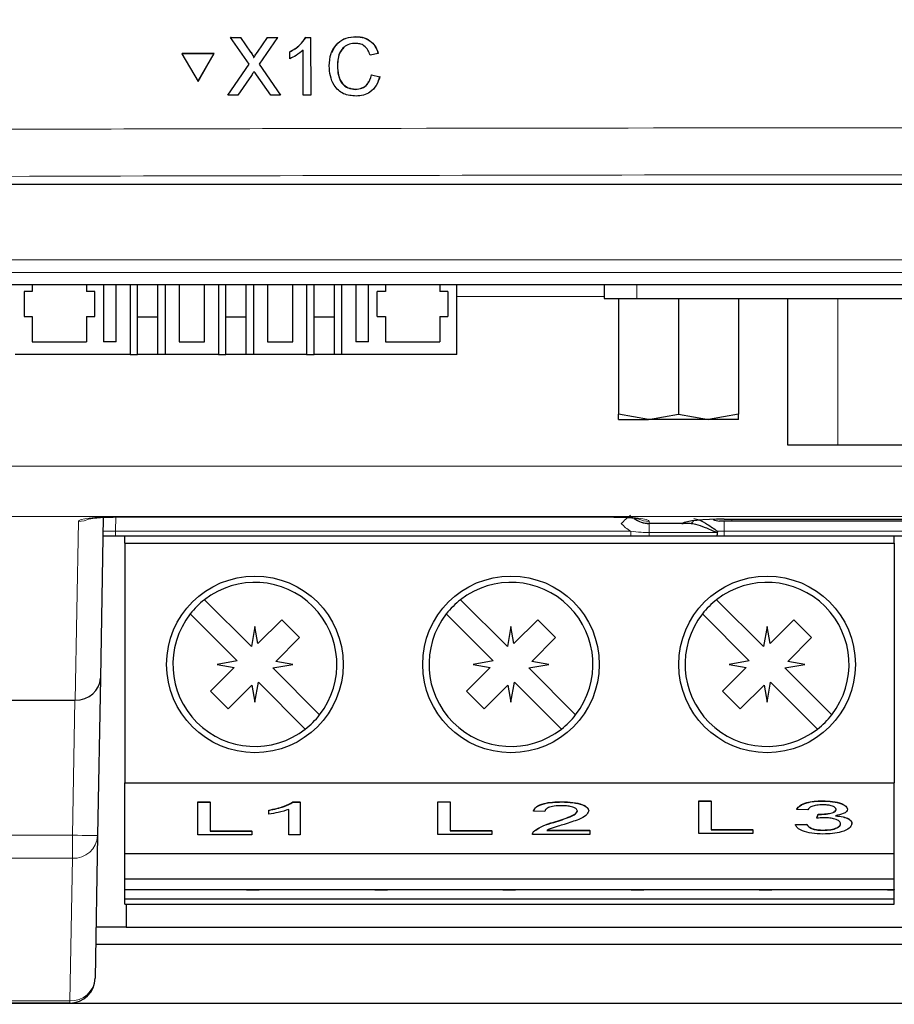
# Model space of a CAD drawing. Header units: millimetres. Extents: x 5 to 418, y 2 to 292.
# Tile 6 of 35: x 111 to 129, y 106 to 125. Entities that reach past the tile are written whole.
import ezdxf

# ---------------------------------------------------------------- set-up
doc = ezdxf.new("R2010")
doc.units = ezdxf.units.MM
doc.layers.add('SLD-0', color=7, linetype='Continuous')
doc.styles.add('SLDTEXTSTYLE0', font='TXT', dxfattribs={"width": 0.605})
doc.dimstyles.new('SLDDIMSTYLE0', dxfattribs={"dimtxt": 3.5, "dimasz": 3.302, "dimexe": 0, "dimexo": 0.0625, "dimgap": 0.875, "dimtad": 1, "dimlfac": 2, "dimrnd": 1e-09, "dimzin": 12, "dimdsep": 46, "dimtxsty": 'SLDTEXTSTYLE0', "dimsah": 1, "dimcen": 0.09, "dimadec": 0, "dimazin": 3, "dimtfac": 1, "dimtofl": 0, "dimtmove": 0, "dimatfit": 3, "dimfxl": 1, "dimfrac": 2, "dimtolj": 1, "dimtzin": 12, "dimarcsym": 0})
doc.dimstyles.new('SLDDIMSTYLE1', dxfattribs={"dimtxt": 3.5, "dimasz": 3.302, "dimexe": 0, "dimexo": 0.0625, "dimgap": 0.875, "dimtad": 1, "dimlfac": 2, "dimrnd": 1e-09, "dimzin": 12, "dimdsep": 46, "dimtxsty": 'SLDTEXTSTYLE0', "dimsah": 1, "dimcen": 0.09, "dimadec": 0, "dimazin": 3, "dimtfac": 1, "dimtmove": 0, "dimatfit": 0, "dimfxl": 1, "dimfrac": 2, "dimtolj": 1, "dimtzin": 12, "dimarcsym": 0})

# ---------------------------------------------------------------- blocks, each defined once
blk = doc.blocks.new('_D_2')
at = {"layer": 'SLD-0'}
for p, q in [((136.262, 238.551), (84.775, 238.551)), ((85.775, 101.051), (85.775, 238.551)), ((136.262, 101.051), (84.775, 101.051))]:
    blk.add_line(p, q, dxfattribs=at)
for points in [[(85.775, 238.551), (85.267, 235.249), (86.283, 235.249)], [(85.775, 101.051), (86.283, 104.353), (85.267, 104.353)]]:
    blk.add_solid(points, dxfattribs=at)
at = {"layer": 'SLD-0', "insert": (81.264, 165.791), "char_height": 3.5, "attachment_point": 1, "rotation": 90, "style": 'SLDTEXTSTYLE0'}
blk.add_mtext('275', dxfattribs=at)
blk = doc.blocks.new('_D_3')
at = {"layer": 'SLD-0'}
for p, q in [((95.077, 101.051), (95.077, 107.401)), ((136.262, 101.051), (94.077, 101.051)), ((95.077, 97.301), (95.077, 101.051)), ((104.762, 97.301), (94.077, 97.301)), ((95.077, 97.301), (95.077, 89.123))]:
    blk.add_line(p, q, dxfattribs=at)
for points in [[(95.077, 101.051), (95.585, 104.353), (94.569, 104.353)], [(95.077, 97.301), (94.569, 93.999), (95.585, 93.999)]]:
    blk.add_solid(points, dxfattribs=at)
at = {"layer": 'SLD-0', "insert": (90.565, 89.123), "char_height": 3.5, "attachment_point": 1, "rotation": 90, "style": 'SLDTEXTSTYLE0'}
blk.add_mtext('7,5', dxfattribs=at)

msp = doc.modelspace()

# ---------------------------------------------------------------- linework, layer by layer
at = {"color": 7, "linetype": 'Continuous', "lineweight": 25}
for p, q in [((115.4551, 124.9351), (115.4571, 124.9385)), ((115.8221, 124.4049), (115.4551, 124.9351)), ((115.4551, 124.9351), (115.6503, 124.935)), ((115.4571, 124.9385), (115.4662, 124.9384)), ((115.6503, 124.935), (115.6523, 124.9383)), ((115.6503, 124.935), (115.8515, 124.6444)), ((115.9861, 124.6441), (116.1853, 124.9348)), ((116.3832, 124.9347), (116.0186, 124.403)), ((116.1853, 124.9348), (116.1872, 124.938)), ((116.1853, 124.9348), (116.3832, 124.9347)), ((116.3832, 124.9347), (116.3851, 124.938)), ((116.9445, 124.9345), (116.9463, 124.9377)), ((116.9445, 124.9345), (117.0393, 124.9345)), ((117.0393, 124.9345), (117.0412, 124.9377)), ((117.0393, 124.9345), (117.0418, 123.787)), ((117.937, 124.9488), (117.9389, 124.9521)), ((116.8945, 123.7871), (116.8925, 124.6812)), ((114.4907, 124.6112), (114.4927, 124.6146)), ((115.1253, 124.611), (114.4907, 124.6112)), ((114.4907, 124.6112), (114.8092, 124.0623)), ((115.1272, 124.6143), (114.4927, 124.6146)), ((114.8092, 124.0623), (115.1253, 124.611)), ((114.8112, 124.0657), (115.1272, 124.6143)), ((115.1253, 124.611), (115.1272, 124.6143)), ((115.9113, 124.535), (115.9132, 124.5382)), ((116.6274, 124.6478), (116.6293, 124.651)), ((116.6277, 124.5122), (116.6274, 124.6478)), ((118.3806, 124.6151), (118.2186, 124.5805)), ((118.3806, 124.6151), (118.3826, 124.6184)), ((115.3987, 123.7877), (115.8221, 124.4049)), ((116.0186, 124.403), (116.4447, 123.7873)), ((117.5709, 124.3697), (117.5728, 124.3729)), ((115.8674, 124.1824), (115.5965, 123.7876)), ((116.2493, 123.7873), (115.9687, 124.1929)), ((118.249, 124.1915), (118.2509, 124.1948)), ((118.249, 124.1915), (118.4111, 124.1538)), ((118.4131, 124.1571), (118.38, 124.0758)), ((118.4111, 124.1538), (118.4131, 124.1571)), ((114.8092, 124.0623), (114.8112, 124.0657)), ((117.9273, 123.9044), (117.9293, 123.9076)), ((115.3987, 123.7877), (115.4007, 123.791)), ((115.5965, 123.7876), (115.3987, 123.7877)), ((116.4447, 123.7873), (116.2493, 123.7873)), ((116.4447, 123.7873), (116.4466, 123.7905)), ((117.0418, 123.787), (116.8945, 123.7871)), ((117.0418, 123.787), (117.0437, 123.7902)), ((107.2607, 122.0262), (165.2634, 122.0262)), ((105.2738, 120.0393), (167.2503, 120.0393)), ((111.5246, 120.0393), (111.5246, 119.9012)), ((112.5996, 120.0393), (112.5996, 119.9012)), ((112.9371, 120.0393), (112.9371, 118.9012)), ((113.1871, 118.9012), (113.1871, 120.0393)), ((113.4618, 120.0393), (113.4618, 118.6512)), ((113.6121, 118.6512), (113.6121, 120.0393)), ((114.0121, 118.6512), (114.0121, 120.0393)), ((114.1623, 118.6512), (114.1623, 120.0393)), ((114.4371, 120.0393), (114.4371, 118.9012)), ((114.9371, 118.9012), (114.9371, 120.0393)), ((115.2118, 120.0393), (115.2118, 118.6512)), ((115.3621, 118.6512), (115.3621, 120.0393)), ((115.7621, 118.6512), (115.7621, 120.0393)), ((115.9123, 118.6512), (115.9123, 120.0393)), ((116.1871, 120.0393), (116.1871, 118.9012)), ((116.6871, 118.9012), (116.6871, 120.0393)), ((116.9618, 120.0393), (116.9618, 118.6512)), ((117.1121, 118.6512), (117.1121, 120.0393)), ((117.5121, 118.6512), (117.5121, 120.0393)), ((117.6623, 118.6512), (117.6623, 120.0393)), ((117.9371, 120.0393), (117.9371, 118.9012)), ((118.1871, 118.9012), (118.1871, 120.0393)), ((118.5246, 120.0393), (118.5246, 119.9012)), ((119.5996, 120.0393), (119.5996, 119.9012)), ((119.9371, 118.6512), (119.9371, 120.0393)), ((122.8572, 120.0393), (122.8572, 119.7619)), ((111.5246, 119.9012), (111.3621, 119.9012)), ((111.3621, 119.9012), (111.3621, 119.4012)), ((112.7621, 119.9012), (112.5996, 119.9012)), ((112.7621, 119.4012), (112.7621, 119.9012)), ((118.5246, 119.9012), (118.3621, 119.9012)), ((118.3621, 119.4012), (118.3621, 119.9012)), ((119.7621, 119.9012), (119.5996, 119.9012)), ((119.7621, 119.9012), (119.7621, 119.4012)), ((122.8572, 119.7619), (123.5072, 119.7619)), ((123.1447, 119.7619), (123.1447, 117.468)), ((123.5072, 119.7619), (141.8072, 119.7619)), ((124.3322, 119.7619), (124.3322, 117.468)), ((125.5197, 119.7619), (125.5197, 117.468)), ((126.4922, 119.7619), (126.4922, 116.8619)), ((111.3621, 119.4012), (111.5246, 119.4012)), ((111.5246, 119.4012), (111.5246, 118.9012)), ((112.5996, 119.4012), (112.5996, 118.9012)), ((112.5996, 119.4012), (112.7621, 119.4012)), ((118.3621, 119.4012), (118.5246, 119.4012)), ((118.5246, 119.4012), (118.5246, 118.9012)), ((119.5996, 119.4012), (119.5996, 118.9012)), ((119.5996, 119.4012), (119.7621, 119.4012)), ((114.0121, 119.3912), (113.6121, 119.3912)), ((115.7621, 119.3912), (115.3621, 119.3912)), ((117.5121, 119.3912), (117.1121, 119.3912)), ((111.5246, 118.9012), (112.5996, 118.9012)), ((113.1871, 118.9012), (112.9371, 118.9012)), ((114.4371, 118.9012), (114.9371, 118.9012)), ((116.1871, 118.9012), (116.6871, 118.9012)), ((118.1871, 118.9012), (117.9371, 118.9012)), ((118.5246, 118.9012), (119.5996, 118.9012)), ((113.4618, 118.6512), (111.1871, 118.6512)), ((113.4618, 118.6512), (113.6121, 118.6512)), ((114.0121, 118.6512), (113.6121, 118.6512)), ((114.1623, 118.6512), (114.0121, 118.6512)), ((115.2118, 118.6512), (114.1623, 118.6512)), ((115.2118, 118.6512), (115.3621, 118.6512)), ((115.7621, 118.6512), (115.3621, 118.6512)), ((115.9123, 118.6512), (115.7621, 118.6512)), ((116.9618, 118.6512), (115.9123, 118.6512)), ((116.9618, 118.6512), (117.1121, 118.6512)), ((117.5121, 118.6512), (117.1121, 118.6512)), ((117.6623, 118.6512), (117.5121, 118.6512)), ((119.9371, 118.6512), (117.6623, 118.6512)), ((123.7385, 117.3619), (123.1447, 117.468)), ((123.1447, 117.3619), (123.1447, 117.468)), ((123.7385, 117.3619), (124.3322, 117.468)), ((124.3322, 117.468), (124.926, 117.3619)), ((125.5197, 117.468), (124.926, 117.3619)), ((125.5197, 117.3619), (125.5197, 117.468)), ((123.1447, 117.3619), (123.7385, 117.3619)), ((124.926, 117.3619), (123.7385, 117.3619)), ((125.5197, 117.3619), (124.926, 117.3619)), ((126.4922, 116.8619), (127.4922, 116.8619)), ((127.4922, 116.8619), (137.8222, 116.8619)), ((112.93, 115.4251), (112.8744, 112.2352)), ((113.1779, 115.4353), (113.1779, 115.4316)), ((113.1779, 115.4316), (123.0121, 115.4316)), ((123.0121, 115.4353), (123.0121, 115.4316)), ((125.3871, 115.3512), (125.1415, 115.3512)), ((125.2371, 115.3874), (125.2371, 115.3882)), ((125.2371, 115.3874), (132.8972, 115.3874)), ((134.2621, 115.3512), (125.3871, 115.3512)), ((124.3967, 115.3012), (123.7534, 115.3012)), ((123.7534, 115.3012), (123.7534, 115.3012)), ((124.555, 115.3012), (124.3967, 115.3012)), ((113.1752, 115.0512), (112.9235, 115.0512)), ((123.3901, 115.0512), (113.1752, 115.0512)), ((113.3571, 114.9112), (113.3571, 115.0512)), ((123.7534, 115.0512), (123.3901, 115.0512)), ((125.0893, 115.0512), (123.7534, 115.0512)), ((125.2371, 115.0512), (125.0893, 115.0512)), ((147.2871, 115.0512), (125.2371, 115.0512)), ((128.6071, 114.9112), (128.6071, 115.0512)), ((113.3571, 114.9112), (128.6071, 114.9112)), ((113.3571, 114.9112), (113.3571, 110.1612)), ((128.6071, 114.9112), (128.6071, 110.1612)), ((115.867, 112.864), (114.9382, 113.7929)), ((120.942, 112.864), (120.0132, 113.7929)), ((126.017, 112.864), (125.0882, 113.7929)), ((114.6553, 113.5101), (115.5842, 112.5812)), ((116.4674, 113.3951), (115.9965, 112.9242)), ((116.8209, 113.0415), (116.4674, 113.3951)), ((119.7303, 113.5101), (120.6592, 112.5812)), ((121.5424, 113.3951), (121.0715, 112.9242)), ((121.8959, 113.0415), (121.5424, 113.3951)), ((124.8053, 113.5101), (125.7342, 112.5812)), ((126.6174, 113.3951), (126.1465, 112.9242)), ((126.9709, 113.0415), (126.6174, 113.3951)), ((115.9371, 113.2612), (115.867, 112.864)), ((115.9965, 112.9242), (115.9371, 113.2612)), ((121.0121, 113.2612), (120.942, 112.864)), ((121.0715, 112.9242), (121.0121, 113.2612)), ((126.0871, 113.2612), (126.017, 112.864)), ((126.1465, 112.9242), (126.0871, 113.2612)), ((116.35, 112.5706), (116.8209, 113.0415)), ((121.425, 112.5706), (121.8959, 113.0415)), ((126.5, 112.5706), (126.9709, 113.0415)), ((115.5842, 112.5812), (115.1871, 112.5112)), ((120.6592, 112.5812), (120.2621, 112.5112)), ((125.7342, 112.5812), (125.3371, 112.5112)), ((115.5241, 112.4517), (115.0532, 111.9808)), ((115.1871, 112.5112), (115.5241, 112.4517)), ((116.2899, 112.4411), (116.6871, 112.5112)), ((117.2188, 111.5123), (116.2899, 112.4411)), ((116.6871, 112.5112), (116.35, 112.5706)), ((120.5991, 112.4517), (120.1282, 111.9808)), ((120.2621, 112.5112), (120.5991, 112.4517)), ((121.3649, 112.4411), (121.7621, 112.5112)), ((122.2938, 111.5123), (121.3649, 112.4411)), ((121.7621, 112.5112), (121.425, 112.5706)), ((125.6741, 112.4517), (125.2032, 111.9808)), ((125.3371, 112.5112), (125.6741, 112.4517)), ((126.4399, 112.4411), (126.8371, 112.5112)), ((127.3688, 111.5123), (126.4399, 112.4411)), ((126.8371, 112.5112), (126.5, 112.5706)), ((112.8744, 112.2352), (112.8199, 109.1174)), ((115.4067, 111.6273), (115.8776, 112.0982)), ((115.8776, 112.0982), (115.9371, 111.7612)), ((115.9371, 111.7612), (116.0071, 112.1583)), ((116.0071, 112.1583), (116.936, 111.2294)), ((120.4817, 111.6273), (120.9526, 112.0982)), ((120.9526, 112.0982), (121.0121, 111.7612)), ((121.0121, 111.7612), (121.0821, 112.1583)), ((121.0821, 112.1583), (122.011, 111.2294)), ((125.5567, 111.6273), (126.0276, 112.0982)), ((126.0276, 112.0982), (126.0871, 111.7612)), ((126.0871, 111.7612), (126.1571, 112.1583)), ((126.1571, 112.1583), (127.086, 111.2294)), ((108.9565, 111.8012), (112.3667, 111.8012)), ((115.0532, 111.9808), (115.4067, 111.6273)), ((120.1282, 111.9808), (120.4817, 111.6273)), ((125.2032, 111.9808), (125.5567, 111.6273)), ((113.3571, 110.1612), (128.6071, 110.1612)), ((113.3571, 108.7612), (113.3571, 110.1612)), ((128.6071, 108.7612), (128.6071, 110.1612)), ((114.8035, 109.7842), (115.049, 109.7842)), ((114.8035, 109.7795), (114.8035, 109.7842)), ((114.8035, 109.7795), (115.049, 109.7795)), ((114.8035, 109.1331), (114.8035, 109.7795)), ((115.049, 109.7795), (115.049, 109.7842)), ((115.049, 109.7795), (115.049, 109.2077)), ((116.6905, 109.7842), (116.8342, 109.7842)), ((116.6905, 109.7795), (116.6905, 109.7842)), ((116.6905, 109.7795), (116.8342, 109.7795)), ((116.8342, 109.7795), (116.8342, 109.7842)), ((116.8342, 109.7795), (116.8342, 109.1331)), ((119.5615, 109.7895), (119.8069, 109.7895)), ((119.5615, 109.7849), (119.5615, 109.7895)), ((119.5615, 109.7849), (119.8069, 109.7849)), ((119.5615, 109.1385), (119.5615, 109.7849)), ((119.8069, 109.7849), (119.8069, 109.7895)), ((119.8069, 109.7849), (119.8069, 109.2131)), ((122.0162, 109.7849), (122.0162, 109.7895)), ((124.7341, 109.8083), (124.9796, 109.8083)), ((124.7341, 109.8037), (124.7341, 109.8083)), ((124.7341, 109.8037), (124.9796, 109.8037)), ((124.7341, 109.1573), (124.7341, 109.8037)), ((124.9796, 109.8037), (124.9796, 109.8083)), ((124.9796, 109.8037), (124.9796, 109.2319)), ((127.1846, 109.8037), (127.1846, 109.8083)), ((116.2094, 109.6179), (116.2094, 109.6226)), ((116.2094, 109.5415), (116.2094, 109.6179)), ((116.611, 109.1331), (116.611, 109.6368)), ((121.4583, 109.6026), (121.4583, 109.6072)), ((121.6814, 109.5943), (121.4583, 109.6026)), ((122.5517, 109.6065), (122.5517, 109.6111)), ((126.6756, 109.6379), (126.6756, 109.6426)), ((126.8987, 109.6297), (126.6756, 109.6379)), ((127.0751, 109.4686), (127.0981, 109.5431)), ((127.0751, 109.4639), (127.0981, 109.5385)), ((127.0751, 109.4639), (127.0751, 109.4686)), ((127.0981, 109.5385), (127.0981, 109.5431)), ((127.1302, 109.5376), (127.1302, 109.5422)), ((127.6797, 109.6394), (127.6797, 109.644)), ((121.8606, 109.3802), (121.8606, 109.3849)), ((126.6532, 109.3359), (126.8764, 109.3442)), ((126.6532, 109.3313), (126.8764, 109.3396)), ((126.6532, 109.3313), (126.6532, 109.3359)), ((126.8764, 109.3396), (126.8764, 109.3442)), ((127.769, 109.3518), (127.769, 109.3564)), ((112.8199, 109.1174), (112.7706, 106.2924)), ((115.8746, 109.1331), (114.8035, 109.1331)), ((115.049, 109.2123), (115.8746, 109.2123)), ((115.049, 109.2077), (115.8746, 109.2077)), ((115.8746, 109.2077), (115.8746, 109.2123)), ((115.8746, 109.2077), (115.8746, 109.1331)), ((116.8342, 109.1331), (116.611, 109.1331)), ((120.6326, 109.1385), (119.5615, 109.1385)), ((119.8069, 109.2177), (120.6326, 109.2177)), ((119.8069, 109.2131), (120.6326, 109.2131)), ((120.6326, 109.2131), (120.6326, 109.2177)), ((120.6326, 109.2131), (120.6326, 109.1385)), ((122.574, 109.1385), (121.436, 109.1385)), ((121.4593, 109.196), (121.4593, 109.2006)), ((121.7226, 109.226), (122.574, 109.226)), ((121.7226, 109.2213), (122.574, 109.2213)), ((122.574, 109.2213), (122.574, 109.226)), ((122.574, 109.2213), (122.574, 109.1385)), ((125.8053, 109.1573), (124.7341, 109.1573)), ((124.9796, 109.2365), (125.8053, 109.2365)), ((124.9796, 109.2319), (125.8053, 109.2319)), ((125.8053, 109.2319), (125.8053, 109.2365)), ((125.8053, 109.2319), (125.8053, 109.1573)), ((127.2028, 109.2236), (127.2028, 109.2282)), ((113.3571, 108.7612), (128.6071, 108.7612)), ((113.3571, 108.2612), (113.3571, 108.7612)), ((128.6071, 108.2612), (128.6071, 108.7612)), ((128.6071, 108.7612), (128.6121, 108.7612)), ((113.3571, 108.2612), (128.6071, 108.2612)), ((113.3571, 108.0517), (113.3571, 108.2612)), ((128.6071, 108.0517), (128.6071, 108.2612)), ((113.3571, 108.0517), (128.6071, 108.0517)), ((113.3571, 107.8627), (113.3571, 108.0517)), ((115.7721, 108.0517), (115.7721, 108.0447)), ((115.7721, 108.0447), (116.0221, 108.0447)), ((116.0221, 108.0447), (116.0221, 108.0517)), ((118.3121, 108.0517), (118.3121, 108.0447)), ((118.3121, 108.0447), (118.5621, 108.0447)), ((118.5621, 108.0447), (118.5621, 108.0517)), ((120.8521, 108.0517), (120.8521, 108.0447)), ((120.8521, 108.0447), (121.1021, 108.0447)), ((121.1021, 108.0447), (121.1021, 108.0517)), ((123.3921, 108.0517), (123.3921, 108.0447)), ((123.3921, 108.0447), (123.6421, 108.0447)), ((123.6421, 108.0447), (123.6421, 108.0517)), ((125.9321, 108.0517), (125.9321, 108.0447)), ((125.9321, 108.0447), (126.1821, 108.0447)), ((126.1821, 108.0447), (126.1821, 108.0517)), ((128.4721, 108.0517), (128.4721, 108.0447)), ((128.4721, 108.0447), (128.6071, 108.0447)), ((128.6071, 108.0517), (128.6071, 108.0447)), ((128.6071, 107.8627), (128.6071, 108.0447)), ((113.3571, 107.8627), (128.6071, 107.8627)), ((113.3571, 107.7612), (113.3571, 107.8627)), ((113.3571, 107.7612), (128.6071, 107.7612)), ((113.3871, 107.7612), (113.3871, 107.3012)), ((128.6071, 107.7612), (128.6071, 107.8627)), ((113.3871, 107.3012), (112.7882, 107.3012)), ((113.3871, 107.3012), (159.1371, 107.3012)), ((159.7419, 106.9586), (112.7823, 106.9586)), ((112.2707, 105.8012), (109.7621, 105.8012)), ((112.2707, 105.8012), (160.2534, 105.8012))]:
    msp.add_line(p, q, dxfattribs=at)
at = {"color": 7, "linetype": 'Continuous', "lineweight": 18}
for p, q in [((115.8515, 124.6444), (115.8534, 124.6477)), ((115.9861, 124.6441), (115.988, 124.6474)), ((105.5103, 120.5255), (167.0138, 120.5255)), ((167.0138, 120.2758), (105.5103, 120.2758)), ((123.5072, 119.7619), (123.5072, 120.0393)), ((122.8572, 119.8012), (119.9371, 119.8012)), ((127.4922, 119.7619), (127.4922, 116.8619)), ((105.2621, 116.4366), (131.5121, 116.4366)), ((131.5121, 115.444), (105.2621, 115.444)), ((112.3754, 111.8012), (112.4372, 115.3451)), ((113.1801, 115.4316), (113.1752, 115.1494)), ((113.1779, 115.4353), (123.0121, 115.4353)), ((123.7527, 115.3451), (123.7534, 115.3049)), ((123.7534, 115.3049), (124.4048, 115.3049)), ((123.7534, 115.3012), (123.7534, 115.3049)), ((124.3967, 115.3012), (124.4048, 115.3049)), ((125.2371, 115.3882), (132.8972, 115.3882)), ((125.2371, 115.3512), (125.2371, 115.1494)), ((125.3871, 115.3874), (125.3871, 115.3512)), ((113.1752, 115.1494), (113.1752, 115.0512)), ((113.1752, 115.1494), (123.3901, 115.1494)), ((123.3901, 115.1494), (123.3901, 115.0512)), ((123.7534, 115.1226), (123.7534, 115.3012)), ((123.7534, 115.1226), (125.0893, 115.1226)), ((123.7534, 115.1226), (123.7534, 115.0512)), ((125.1066, 115.1494), (125.2371, 115.1494)), ((125.2371, 115.1494), (147.2871, 115.1494)), ((125.2371, 115.1494), (125.2371, 115.0512)), ((112.32, 109.1261), (112.3667, 111.8012)), ((109.7621, 109.1261), (112.32, 109.1261)), ((112.32, 109.1261), (112.32, 108.6692)), ((112.32, 108.6692), (109.7621, 108.6692)), ((112.2707, 105.8443), (112.32, 108.6692)), ((162.7072, 105.7926), (105.2553, 105.7926)), ((109.7621, 105.8443), (112.2707, 105.8443)), ((112.2707, 105.8443), (112.2707, 105.8012))]:
    msp.add_line(p, q, dxfattribs=at)
at = {"color": 7, "linetype": 'Continuous', "lineweight": 18, "flags": 128}
msp.add_lwpolyline([(112.32, 109.1261), (112.4176, 109.1244), (112.5113, 109.1228), (112.5978, 109.1213), (112.6735, 109.1199), (112.7357, 109.1189), (112.7819, 109.118), (112.8103, 109.1176), (112.8199, 109.1174)], dxfattribs=at)
at = {"color": 7, "linetype": 'Continuous', "lineweight": 25}
for centre in [(115.9371, 112.5112), (121.0121, 112.5112), (126.0871, 112.5112)]:
    msp.add_circle(centre, 1.75, dxfattribs=at)
at = {"color": 7, "linetype": 'Continuous', "lineweight": 18}
for centre, radius, start, end in [((112.4375, 115.848), 0.5029, 269.97507, 295.97109), ((126.4231, 111.8155), 4.7516, 129.79271, 132.77265), ((123.7531, 115.8075), 0.5027, 239.79389, 270.02974), ((123.7525, 115.848), 0.5029, 244.06509, 270.02553), ((124.5498, 115.3824), 0.0814, 273.67239, 341.5221), ((112.3418, 109.1478), 0.4791, 267.39451, 356.35778), ((112.2925, 106.3229), 0.4791, 267.39427, 356.35801)]:
    msp.add_arc(centre, radius, start, end, dxfattribs=at)
at = {"color": 7, "linetype": 'Continuous', "lineweight": 25}
for centre, radius, start, end in [((123.7534, 115.8012), 0.5, 232.89429, 270), ((124.4072, 115.4003), 0.0955, 268.54953, 301.10195), ((125.1415, 115.6012), 0.25, 240.03121, 270), ((115.9371, 112.5112), 1.625, 322.06971, 127.93029), ((121.0121, 112.5112), 1.625, 322.06971, 127.93029), ((126.0871, 112.5112), 1.625, 322.06971, 127.93029), ((115.9371, 112.5112), 1.625, 127.93029, 142.06971), ((121.0121, 112.5112), 1.625, 127.93029, 142.06971), ((126.0871, 112.5112), 1.625, 127.93029, 142.06971), ((115.9371, 112.5112), 1.625, 142.06971, 307.93029), ((121.0121, 112.5112), 1.625, 142.06971, 307.93029), ((126.0871, 112.5112), 1.625, 142.06971, 307.93029), ((115.9371, 112.5112), 1.625, 307.93029, 322.06971), ((121.0121, 112.5112), 1.625, 307.93029, 322.06971), ((126.0871, 112.5112), 1.625, 307.93029, 322.06971), ((112.2707, 106.3012), 0.5, 270, 359)]:
    msp.add_arc(centre, radius, start, end, dxfattribs=at)
at = {"color": 7, "linetype": 'Continuous', "lineweight": 18}
for centre, major_axis, ratio, start_param, end_param in [((113.1779, 115.3449), (0.7406, 0), 0.1219515, 1.5707963, 3.139464), ((123.0121, 115.3449), (0.7406, 0), 0.1219515, 0.0021287, 1.5707963), ((113.1753, 115.1512), (0.2501, 0.0017), 0.0069757, 3.1414222, 4.7119139)]:
    msp.add_ellipse(centre, major_axis=major_axis, ratio=ratio, start_param=start_param, end_param=end_param, dxfattribs=at)
at = {"color": 7, "linetype": 'Continuous', "lineweight": 25}
for centre, major_axis, ratio, start_param, end_param in [((125.2371, 115.2847), (0.8486, 0), 0.1219515, 1.5707963, 2.9453139), ((112.3744, 112.2439), (0.4999, -0.0087), 0.8854411, 4.7297139, 6.2831853), ((112.3657, 111.7402), (0.5001, 0.0001), 0.1219321, 1.5513109, 1.5686359)]:
    msp.add_ellipse(centre, major_axis=major_axis, ratio=ratio, start_param=start_param, end_param=end_param, dxfattribs=at)
for points, knots in [([(116.6274, 124.6478), (116.699, 124.6882), (116.8268, 124.7604), (116.9085, 124.8813), (116.9445, 124.9345)], [0, 0, 0, 0, 0.5604271, 1, 1, 1, 1]), ([(116.6294, 124.6511), (116.701, 124.6915), (116.8288, 124.7637), (116.9105, 124.8847), (116.9464, 124.9378)], [0, 0, 0, 0, 0.5604271, 1, 1, 1, 1]), ([(117.4088, 124.3691), (117.4149, 124.4519), (117.4268, 124.617), (117.5544, 124.8198), (117.7422, 124.9309), (117.872, 124.9428), (117.937, 124.9488)], [0, 0, 0, 0, 0.2804932, 0.5595697, 0.7796148, 1, 1, 1, 1]), ([(117.4595, 124.6324), (117.4938, 124.7009), (117.5577, 124.8282), (117.7452, 124.9338), (117.8744, 124.946), (117.939, 124.9522)], [0, 0, 0, 0, 0.3681711, 0.6838408, 1, 1, 1, 1]), ([(117.937, 124.9488), (117.9933, 124.9447), (118.1058, 124.9364), (118.2439, 124.8532), (118.3365, 124.7401), (118.3659, 124.6568), (118.3806, 124.6151)], [0, 0, 0, 0, 0.2800792, 0.5594469, 0.7795486, 1, 1, 1, 1]), ([(117.939, 124.9522), (117.9953, 124.948), (118.1078, 124.9397), (118.2459, 124.8565), (118.3384, 124.7434), (118.3679, 124.6601), (118.3826, 124.6184)], [0, 0, 0, 0, 0.2800802, 0.5594484, 0.7795482, 1, 1, 1, 1]), ([(116.8925, 124.6812), (116.8471, 124.6434), (116.7659, 124.5758), (116.67, 124.5316), (116.6277, 124.5122)], [0, 0, 0, 0, 0.5596836, 1, 1, 1, 1]), ([(117.9295, 124.8164), (117.8889, 124.8137), (117.8078, 124.8081), (117.6994, 124.7466), (117.5882, 124.6056), (117.578, 124.467), (117.5709, 124.3697)], [0, 0, 0, 0, 0.1872227, 0.3739048, 0.5607356, 1, 1, 1, 1]), ([(117.6958, 124.7303), (117.6724, 124.7045), (117.5848, 124.6075), (117.5779, 124.4722), (117.5729, 124.3731)], [0, 0, 0, 0, 0.2666789, 1, 1, 1, 1]), ([(118.2186, 124.5805), (118.2059, 124.6162), (118.1804, 124.6874), (118.109, 124.7691), (118.0188, 124.8111), (117.9593, 124.8146), (117.9295, 124.8164)], [0, 0, 0, 0, 0.28055221, 0.55973887, 0.77965176, 1, 1, 1, 1]), ([(115.8515, 124.6444), (115.8644, 124.6249), (115.8824, 124.5977), (115.9047, 124.5618), (115.9091, 124.5439), (115.9113, 124.535)], [0, 0, 0, 0, 0.5612772, 0.7817658, 1, 1, 1, 1]), ([(115.8534, 124.6477), (115.8664, 124.6282), (115.8844, 124.601), (115.9066, 124.5651), (115.9111, 124.5472), (115.9133, 124.5383)], [0, 0, 0, 0, 0.5612826, 0.7817685, 1, 1, 1, 1]), ([(115.9113, 124.535), (115.9253, 124.5554), (115.9502, 124.5918), (115.9751, 124.6281), (115.9861, 124.6441)], [0, 0, 0, 0, 0.5599989, 1, 1, 1, 1]), ([(115.9133, 124.5383), (115.9272, 124.5587), (115.9521, 124.5951), (115.9771, 124.6315), (115.9881, 124.6475)], [0, 0, 0, 0, 0.5600051, 1, 1, 1, 1]), ([(117.9428, 123.7719), (117.8567, 123.7783), (117.685, 123.7909), (117.5031, 123.9654), (117.4234, 124.1698), (117.4137, 124.3026), (117.4088, 124.3691)], [0, 0, 0, 0, 0.2799549, 0.5580887, 0.77891246, 1, 1, 1, 1]), ([(117.5709, 124.3697), (117.5742, 124.3081), (117.5809, 124.1852), (117.6482, 124.0203), (117.7818, 123.9213), (117.8788, 123.91), (117.9273, 123.9044)], [0, 0, 0, 0, 0.28124446, 0.56071529, 0.78013825, 1, 1, 1, 1]), ([(117.5729, 124.3731), (117.5762, 124.3114), (117.5829, 124.1886), (117.6502, 124.0237), (117.7837, 123.9246), (117.8807, 123.9133), (117.9293, 123.9077)], [0, 0, 0, 0, 0.2812444, 0.5607155, 0.7801386, 1, 1, 1, 1]), ([(115.9214, 124.2612), (115.9112, 124.2466), (115.8931, 124.2204), (115.8753, 124.194), (115.8674, 124.1824)], [0, 0, 0, 0, 0.5600088, 1, 1, 1, 1]), ([(115.9687, 124.1929), (115.9598, 124.2057), (115.944, 124.2284), (115.9283, 124.2512), (115.9214, 124.2612)], [0, 0, 0, 0, 0.5599843, 1, 1, 1, 1]), ([(117.9273, 123.9044), (117.9715, 123.9086), (118.0597, 123.9171), (118.1939, 124.0144), (118.2281, 124.1244), (118.249, 124.1915)], [0, 0, 0, 0, 0.28071042, 0.56090378, 1, 1, 1, 1]), ([(118.4111, 124.1538), (118.3922, 124.095), (118.3544, 123.9778), (118.2334, 123.8497), (118.088, 123.7814), (117.9912, 123.7751), (117.9428, 123.7719)], [0, 0, 0, 0, 0.2802579, 0.5595473, 0.7795892, 1, 1, 1, 1]), ([(117.9293, 123.9077), (117.9728, 123.9124), (118.0597, 123.9217), (118.1604, 123.9838), (118.1833, 124.0444), (118.1905, 124.0636)], [0, 0, 0, 0, 0.4062572, 0.811766, 1, 1, 1, 1]), ([(112.6349, 115.3962), (112.6353, 115.3963), (112.6363, 115.3966), (112.6704, 115.4033), (112.7465, 115.4132), (112.8839, 115.4246), (113.0398, 115.4308), (113.1437, 115.4314), (113.1779, 115.4316)], [0, 0, 0, 0, 0.06783242, 0.1899004, 0.36106133, 0.58975516, 0.86478244, 1, 1, 1, 1]), ([(123.0121, 115.4316), (123.0652, 115.4312), (123.1945, 115.4301), (123.3698, 115.4204), (123.4928, 115.4077), (123.5503, 115.3974), (123.5537, 115.3965), (123.5549, 115.3962)], [0, 0, 0, 0, 0.2098089, 0.5108427, 0.7456899, 0.9084502, 1, 1, 1, 1]), ([(124.3991, 115.3018), (124.4086, 115.3025), (124.4285, 115.3042), (124.4474, 115.3126), (124.4549, 115.3179), (124.4563, 115.3189)], [0, 0, 0, 0, 0.4202573, 0.887048, 1, 1, 1, 1]), ([(124.6354, 115.3994), (124.6692, 115.3936), (124.7513, 115.3793), (124.9144, 115.2831), (125.0405, 115.1954), (125.1066, 115.1494)], [0, 0, 0, 0, 0.249914, 0.6063346, 1, 1, 1, 1]), ([(125.0893, 115.1226), (125.0144, 115.1554), (124.8723, 115.2176), (124.6893, 115.2862), (124.5937, 115.2969), (124.555, 115.3012)], [0, 0, 0, 0, 0.3994234, 0.7571068, 1, 1, 1, 1]), ([(125.0893, 115.1226), (125.09, 115.1225), (125.0928, 115.1219), (125.0957, 115.1213), (125.0979, 115.1208)], [0, 0, 0, 0, 0.2220297, 1, 1, 1, 1]), ([(125.0979, 115.1208), (125.0975, 115.111), (125.0967, 115.0908), (125.0945, 115.0675), (125.092, 115.0544), (125.0902, 115.0513), (125.0894, 115.0512), (125.0893, 115.0512)], [0, 0, 0, 0, 0.2516397, 0.5178675, 0.7848592, 0.973027, 1, 1, 1, 1]), ([(125.1066, 115.1494), (125.1065, 115.1488), (125.1038, 115.1392), (125.1007, 115.1297), (125.0979, 115.1208)], [0, 0, 0, 0, 0.0625394, 1, 1, 1, 1]), ([(116.2094, 109.6226), (116.318, 109.6454), (116.5117, 109.686), (116.6359, 109.7542), (116.6905, 109.7842)], [0, 0, 0, 0, 0.5604274, 1, 1, 1, 1]), ([(116.2094, 109.6179), (116.318, 109.6407), (116.5117, 109.6814), (116.6359, 109.7496), (116.6905, 109.7795)], [0, 0, 0, 0, 0.5604255, 1, 1, 1, 1]), ([(121.4583, 109.6072), (121.4711, 109.6359), (121.4968, 109.6931), (121.6464, 109.7565), (121.8332, 109.7858), (121.9551, 109.7883), (122.0162, 109.7895)], [0, 0, 0, 0, 0.2802348, 0.5588944, 0.7791327, 1, 1, 1, 1]), ([(121.4583, 109.6026), (121.4711, 109.6313), (121.4968, 109.6885), (121.6464, 109.7519), (121.8332, 109.7812), (121.9551, 109.7837), (122.0162, 109.7849)], [0, 0, 0, 0, 0.2802357, 0.558893, 0.779132, 1, 1, 1, 1]), ([(122.0113, 109.7103), (121.9631, 109.709), (121.8671, 109.7063), (121.7515, 109.6773), (121.6897, 109.6363), (121.6842, 109.6083), (121.6814, 109.5943)], [0, 0, 0, 0, 0.28040977, 0.55948921, 0.77937517, 1, 1, 1, 1]), ([(122.3286, 109.6057), (122.3227, 109.6222), (122.3109, 109.6553), (122.2205, 109.6899), (122.1161, 109.708), (122.0462, 109.7095), (122.0113, 109.7103)], [0, 0, 0, 0, 0.2790825, 0.5586124, 0.7790435, 1, 1, 1, 1]), ([(122.0162, 109.7895), (122.0921, 109.7876), (122.2436, 109.7837), (122.425, 109.7389), (122.5356, 109.6774), (122.5463, 109.6332), (122.5517, 109.6111)], [0, 0, 0, 0, 0.2804813, 0.5596418, 0.7797486, 1, 1, 1, 1]), ([(122.0162, 109.7849), (122.0921, 109.7829), (122.2436, 109.779), (122.425, 109.7343), (122.5356, 109.6728), (122.5463, 109.6286), (122.5517, 109.6065)], [0, 0, 0, 0, 0.28048233, 0.55964379, 0.7797478, 1, 1, 1, 1]), ([(126.6756, 109.6426), (126.6927, 109.6677), (126.727, 109.7179), (126.8582, 109.7739), (127.0208, 109.8042), (127.13, 109.807), (127.1846, 109.8083)], [0, 0, 0, 0, 0.28025354, 0.55952157, 0.77959236, 1, 1, 1, 1]), ([(126.6756, 109.6379), (126.6927, 109.6631), (126.727, 109.7133), (126.8582, 109.7693), (127.0208, 109.7995), (127.13, 109.8023), (127.1846, 109.8037)], [0, 0, 0, 0, 0.2802535, 0.55952425, 0.7795928, 1, 1, 1, 1]), ([(127.1916, 109.7291), (127.1505, 109.7277), (127.0685, 109.725), (126.9721, 109.699), (126.9191, 109.6647), (126.9055, 109.6413), (126.8987, 109.6297)], [0, 0, 0, 0, 0.2800029, 0.5591309, 0.7793208, 1, 1, 1, 1]), ([(127.1846, 109.8083), (127.2537, 109.8058), (127.3917, 109.8006), (127.5594, 109.7608), (127.6607, 109.7044), (127.6734, 109.6642), (127.6797, 109.644)], [0, 0, 0, 0, 0.28018455, 0.559855, 0.78000311, 1, 1, 1, 1]), ([(127.1846, 109.8037), (127.2537, 109.8011), (127.3917, 109.796), (127.5594, 109.7561), (127.6607, 109.6998), (127.6734, 109.6595), (127.6797, 109.6394)], [0, 0, 0, 0, 0.2801844, 0.5598546, 0.7799986, 1, 1, 1, 1]), ([(127.4566, 109.6367), (127.4523, 109.6509), (127.4436, 109.6793), (127.3701, 109.7102), (127.2815, 109.7268), (127.2216, 109.7283), (127.1916, 109.7291)], [0, 0, 0, 0, 0.27945878, 0.55895384, 0.77925642, 1, 1, 1, 1]), ([(116.611, 109.6368), (116.5421, 109.6155), (116.4188, 109.5774), (116.2734, 109.5525), (116.2094, 109.5415)], [0, 0, 0, 0, 0.5596852, 1, 1, 1, 1]), ([(121.8606, 109.3849), (121.9719, 109.4202), (122.1268, 109.4694), (122.2978, 109.5463), (122.3183, 109.589), (122.3286, 109.6103)], [0, 0, 0, 0, 0.561313, 0.781386, 1, 1, 1, 1]), ([(121.8606, 109.3802), (121.9719, 109.4156), (122.1268, 109.4648), (122.2978, 109.5416), (122.3183, 109.5844), (122.3286, 109.6057)], [0, 0, 0, 0, 0.5613128, 0.7813859, 1, 1, 1, 1]), ([(122.5517, 109.6065), (122.5399, 109.5756), (122.5163, 109.5137), (122.3293, 109.4242), (122.1677, 109.3727), (122.0688, 109.3413)], [0, 0, 0, 0, 0.27874305, 0.55883391, 1, 1, 1, 1]), ([(127.2195, 109.4727), (127.1921, 109.472), (127.1433, 109.4706), (127.096, 109.466), (127.0751, 109.4639)], [0, 0, 0, 0, 0.5597727, 1, 1, 1, 1]), ([(127.0981, 109.5431), (127.1041, 109.5429), (127.1148, 109.5425), (127.1255, 109.5423), (127.1302, 109.5422)], [0, 0, 0, 0, 0.5600115, 1, 1, 1, 1]), ([(127.0981, 109.5385), (127.1041, 109.5383), (127.1148, 109.5378), (127.1255, 109.5377), (127.1302, 109.5376)], [0, 0, 0, 0, 0.5600146, 1, 1, 1, 1]), ([(127.1302, 109.5422), (127.1744, 109.5437), (127.2626, 109.5466), (127.3763, 109.5672), (127.4485, 109.6023), (127.4539, 109.6283), (127.4566, 109.6413)], [0, 0, 0, 0, 0.280681, 0.560954, 0.7800586, 1, 1, 1, 1]), ([(127.1302, 109.5376), (127.1744, 109.5391), (127.2626, 109.542), (127.3763, 109.5626), (127.4485, 109.5976), (127.4539, 109.6236), (127.4566, 109.6367)], [0, 0, 0, 0, 0.2806822, 0.5609524, 0.7800578, 1, 1, 1, 1]), ([(127.5458, 109.3524), (127.5409, 109.3704), (127.531, 109.4063), (127.4432, 109.4467), (127.3333, 109.4695), (127.2574, 109.4717), (127.2195, 109.4727)], [0, 0, 0, 0, 0.2797496, 0.5591723, 0.7794438, 1, 1, 1, 1]), ([(127.6797, 109.6394), (127.6758, 109.624), (127.6679, 109.5932), (127.5923, 109.5437), (127.4991, 109.5235), (127.4423, 109.5112)], [0, 0, 0, 0, 0.2804926, 0.5610014, 1, 1, 1, 1]), ([(127.4423, 109.5158), (127.4948, 109.5094), (127.5997, 109.4966), (127.707, 109.4534), (127.7619, 109.4045), (127.7666, 109.3724), (127.769, 109.3564)], [0, 0, 0, 0, 0.2798058, 0.5591847, 0.7794047, 1, 1, 1, 1]), ([(127.4423, 109.5112), (127.4948, 109.5048), (127.5997, 109.492), (127.707, 109.4488), (127.7619, 109.3999), (127.7666, 109.3678), (127.769, 109.3518)], [0, 0, 0, 0, 0.2798085, 0.5591841, 0.7794095, 1, 1, 1, 1]), ([(121.4593, 109.2006), (121.5151, 109.2408), (121.6151, 109.3127), (121.7854, 109.3628), (121.8606, 109.3849)], [0, 0, 0, 0, 0.5583582, 1, 1, 1, 1]), ([(121.4593, 109.196), (121.5151, 109.2361), (121.6151, 109.3081), (121.7854, 109.3581), (121.8606, 109.3802)], [0, 0, 0, 0, 0.558362, 1, 1, 1, 1]), ([(122.0688, 109.3413), (122.0273, 109.3285), (121.9589, 109.3076), (121.8645, 109.2781), (121.786, 109.2523), (121.7437, 109.2316), (121.7226, 109.2213)], [0, 0, 0, 0, 0.3400389, 0.5600614, 0.780092, 1, 1, 1, 1]), ([(127.1947, 109.149), (127.1189, 109.1515), (126.9673, 109.1566), (126.7913, 109.2046), (126.6831, 109.2658), (126.6632, 109.3095), (126.6532, 109.3313)], [0, 0, 0, 0, 0.2799106, 0.5592509, 0.7794762, 1, 1, 1, 1]), ([(126.8764, 109.3442), (126.8878, 109.3275), (126.9107, 109.2941), (126.9837, 109.2524), (127.093, 109.2309), (127.1661, 109.2291), (127.2028, 109.2282)], [0, 0, 0, 0, 0.2808853, 0.5600726, 0.7796532, 1, 1, 1, 1]), ([(126.8764, 109.3396), (126.8878, 109.3228), (126.9107, 109.2894), (126.9837, 109.2477), (127.093, 109.2263), (127.1661, 109.2245), (127.2028, 109.2236)], [0, 0, 0, 0, 0.2808788, 0.5600726, 0.7796529, 1, 1, 1, 1]), ([(127.769, 109.3518), (127.7588, 109.321), (127.7385, 109.2593), (127.5801, 109.1923), (127.3902, 109.1542), (127.2599, 109.1507), (127.1947, 109.149)], [0, 0, 0, 0, 0.2794021, 0.5590643, 0.7793782, 1, 1, 1, 1]), ([(127.2028, 109.2282), (127.2543, 109.23), (127.3572, 109.2336), (127.472, 109.2687), (127.5367, 109.3122), (127.5428, 109.3421), (127.5458, 109.3571)], [0, 0, 0, 0, 0.2798825, 0.5589925, 0.7793167, 1, 1, 1, 1]), ([(127.2028, 109.2236), (127.2543, 109.2253), (127.3572, 109.2289), (127.472, 109.2641), (127.5367, 109.3075), (127.5428, 109.3374), (127.5458, 109.3524)], [0, 0, 0, 0, 0.2798852, 0.5589971, 0.7793218, 1, 1, 1, 1]), ([(121.436, 109.1431), (121.4366, 109.1541), (121.4377, 109.1736), (121.4527, 109.1924), (121.4593, 109.2006)], [0, 0, 0, 0, 0.5599499, 1, 1, 1, 1]), ([(121.436, 109.1385), (121.4366, 109.1494), (121.4377, 109.169), (121.4527, 109.1877), (121.4593, 109.196)], [0, 0, 0, 0, 0.5599706, 1, 1, 1, 1])]:
    msp.add_open_spline(points, degree=3, knots=knots, dxfattribs=at)
at = {"color": 7, "linetype": 'Continuous', "lineweight": 18}
for points, knots in [([(107.3477, 123.1034), (108.0133, 123.1054), (111.3412, 123.1154), (120.0026, 123.1365), (133.3418, 123.1518), (149.2988, 123.1446), (159.903, 123.1171), (165.1764, 123.1034)], [0, 0, 0, 0, 0.0345663, 0.1728355, 0.4495496, 0.7262636, 1, 1, 1, 1]), ([(165.1178, 122.1718), (160.32, 122.1846), (150.7245, 122.21), (136.2957, 122.2196), (121.8499, 122.2101), (112.2209, 122.1846), (107.4063, 122.1718)], [0, 0, 0, 0, 0.2495637, 0.4991275, 0.7495637, 1, 1, 1, 1]), ([(123.3901, 115.1494), (123.3539, 115.1715), (123.283, 115.2148), (123.2249, 115.2742), (123.1964, 115.3034)], [0, 0, 0, 0, 0.5095624, 1, 1, 1, 1]), ([(123.3901, 115.1494), (123.4563, 115.1413), (123.577, 115.1264), (123.6986, 115.1238), (123.7534, 115.1226)], [0, 0, 0, 0, 0.5488889, 1, 1, 1, 1])]:
    msp.add_open_spline(points, degree=3, knots=knots, dxfattribs=at)

# ---------------------------------------------------------------- dimensions: what is measured, and where the dimension line sits
at = {"layer": 'SLD-0'}
for base, p1, p2, dimstyle, picture, middle in [((85.7753, 238.5512), (136.2621, 101.0512), (136.2621, 238.5512), 'SLDDIMSTYLE0', '_D_2', (85.7753, 169.8012)), ((95.0767, 101.0512), (104.762, 97.3012), (136.2621, 101.0512), 'SLDDIMSTYLE1', '_D_3', (95.0767, 92.465))]:
    dim = msp.add_linear_dim(base=base, p1=p1, p2=p2, angle=90, dimstyle=dimstyle, dxfattribs=at)
    dim.commit()
    dim.dimension.update_dxf_attribs({"geometry": picture, "text_midpoint": middle, "dimtype": 160})

doc.saveas('drawing.dxf')
